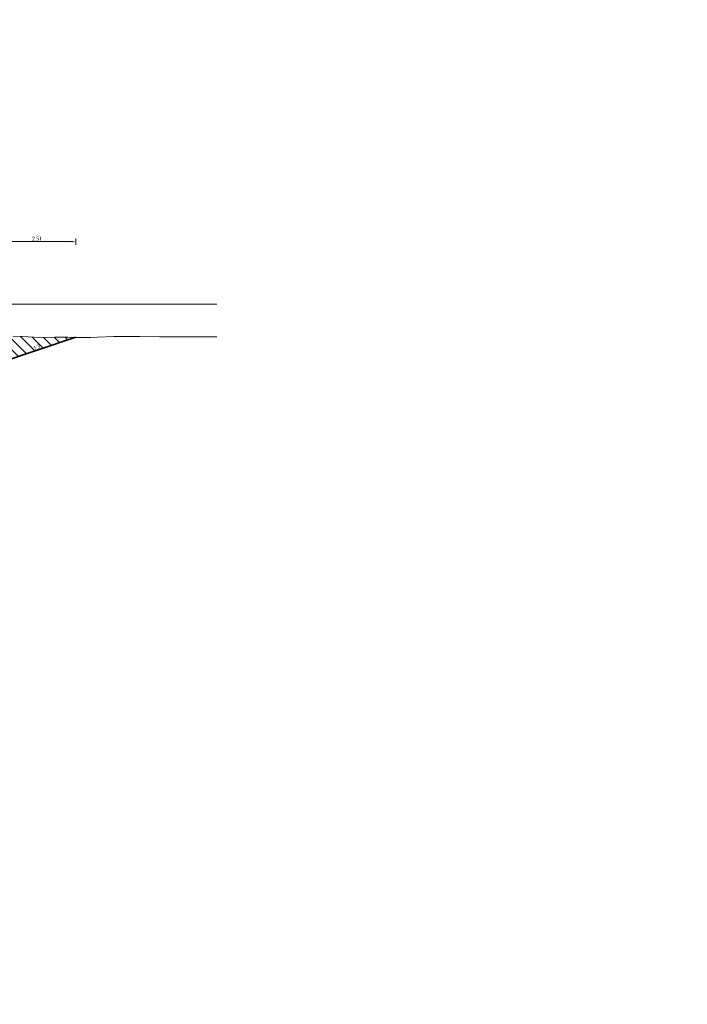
# Model space of a CAD drawing. Header units: metres. Extents: x -1 to 222837, y -2 to 853657.
# Tile 41 of 256: x 111542 to 111564, y 425584 to 425616. Entities that reach past the tile are written whole.
import ezdxf

# ---------------------------------------------------------------- set-up
doc = ezdxf.new("R2010")
doc.units = ezdxf.units.M
doc.header["$XCLIPFRAME"] = 0
doc.linetypes.add('AL-NAP_LIJN', pattern=[15.25, 12, -1.5, 0.25, -1.5])
for name, color, linetype, lineweight in [('A-TXT-T25', 7, 'Continuous', 25), ('B-WE-GW-MAAIVELD-GD', 93, 'Continuous', 18), ('N-WE-AM-NAP-G', 7, 'AL-NAP_LIJN', 18), ('N-WE-GW-BERM-G', 90, 'Continuous', 35), ('N-WE-GW-WATERGANG-WERK-A', 92, 'Continuous', 18)]:
    doc.layers.add(name, color=color, linetype=linetype, lineweight=lineweight)
doc.layers.add('X-REF', color=7, linetype='Continuous')
doc.styles.add('NLCS-ISO-ANNOTATIEF-T25', font='NLCS-ISO.ttf', dxfattribs={"height": 2.5})
doc.dimstyles.new('NLCS-ANNOTATIEF-T25-PIJL', dxfattribs={"dimtxt": 2.5, "dimasz": 2.5, "dimexe": 2, "dimexo": 2, "dimgap": 0.7, "dimtad": 1, "dimzin": 0, "dimdsep": 46, "dimtxsty": 'NLCS-ISO-ANNOTATIEF-T25', "dimcen": 0, "dimdle": 2, "dimclrd": 256, "dimclre": 256, "dimclrt": 256, "dimadec": 5, "dimazin": 0, "dimtfac": 1, "dimtofl": 0, "dimtmove": 1, "dimatfit": 0, "dimfxl": 2, "dimfxlon": 1, "dimtfillclr": 254, "dimtolj": 1, "dimtzin": 0, "dimlwd": 18, "dimlwe": 18, "dimarcsym": 0})
picture_1 = doc.add_image_def('image1.ecw', size_in_pixel=(400001, 250001))
picture_2 = doc.add_image_def('image2.ecw', size_in_pixel=(120000, 80000))

# ---------------------------------------------------------------- blocks, each defined once
blk = doc.blocks.new('*D1862')
at = {"layer": 'A-TXT-T25', "linetype": 'Continuous', "lineweight": 18, "transparency": 16777216}
for p, q in [((111541.328, 425608.279), (111541.328, 425608.479)), ((111541.453, 425608.379), (111543.711, 425608.379)), ((111543.836, 425608.279), (111543.836, 425608.479))]:
    blk.add_line(p, q, dxfattribs=at)
at = {"layer": 'A-TXT-T25', "transparency": 16777216}
for points in [[(111541.453, 425608.4), (111541.453, 425608.359), (111541.328, 425608.379)], [(111543.711, 425608.4), (111543.711, 425608.359), (111543.836, 425608.379)]]:
    blk.add_solid(points, dxfattribs=at)
at = {"layer": 'Defpoints', "color": 0, "transparency": 16777216}
for p in [(111543.836, 425608.379), (111543.836, 425605.306), (111541.328, 425604.565)]:
    blk.add_point(p, dxfattribs=at)
at = {"layer": 'A-TXT-T25', "transparency": 16777216, "insert": (111542.582, 425608.477), "char_height": 0.125, "attachment_point": 5, "style": 'NLCS-ISO-ANNOTATIEF-T25'}
blk.add_mtext('\\A1;2.51', dxfattribs=at)

msp = doc.modelspace()

# ---------------------------------------------------------------- hatches: boundary and pattern name
at = {"layer": 'N-WE-GW-WATERGANG-WERK-A', "transparency": 33554559}
h = msp.add_hatch(dxfattribs=at)
h.set_pattern_fill('AGW-WERK_ONTGRAVEN', color=256, style=0, pattern_type=2)
h.set_pattern_definition([(135, (111524.90942, 425605.15107), (-0.1767767, -0.1767767), [])])
h.paths.add_polyline_path([(111541.2977, 425604.073), (111540.1552, 425603.4718), (111538.5577, 425603.4718), (111537.3552, 425604.073), (111536.6651, 425604.266), (111537.4229, 425604.4345), (111537.694, 425604.5235), (111537.7308, 425604.5355), (111538.1789, 425604.6518), (111538.4116, 425604.7134), (111538.4307, 425604.7184), (111539.0924, 425604.9133), (111539.1284, 425604.9299), (111539.1675, 425604.942), (111539.7731, 425605.0759), (111539.8361, 425605.0866), (111539.9042, 425605.1034), (111540.4539, 425605.2155), (111540.641, 425605.2547), (111541.1347, 425605.3335), (111541.3778, 425605.3498), (111541.8154, 425605.3388), (111542.1145, 425605.326), (111542.4962, 425605.3039), (111542.8513, 425605.2954), (111543.177, 425605.3061), (111543.8176, 425605.2996), (111541.2977, 425604.473)])

# ---------------------------------------------------------------- linework, layer by layer
at = {"layer": 'B-WE-GW-MAAIVELD-GD', "color": 93, "linetype": 'Continuous', "lineweight": 18}
msp.add_lwpolyline([(111548.3769, 425605.3152), (111548.0086, 425605.3183), (111547.9423, 425605.3187), (111547.2718, 425605.3206), (111547.2616, 425605.3206), (111547.1366, 425605.3195), (111546.5808, 425605.3142), (111546.5351, 425605.3137), (111545.9, 425605.33), (111545.7983, 425605.3293), (111545.2193, 425605.3286), (111545.0616, 425605.3298), (111544.5385, 425605.3033), (111544.3248, 425605.2962), (111543.8577, 425605.2991), (111543.588, 425605.3028), (111543.177, 425605.3061), (111542.8513, 425605.2954), (111542.4962, 425605.3039), (111542.1145, 425605.326), (111541.8154, 425605.3388)], dxfattribs=at)
at = {"layer": 'N-WE-AM-NAP-G'}
msp.add_line((111548.3769, 425606.3718), (111503.0677, 425606.3718), dxfattribs=at)
at = {"layer": 'N-WE-GW-BERM-G', "flags": 128}
msp.add_lwpolyline([(111541.3377, 425604.473), (111543.8357, 425605.3057)], dxfattribs=at)

# ---------------------------------------------------------------- texts
at = {"layer": 'A-TXT-T25', "insert": (111542.6643, 425605.0821), "char_height": 0.125, "width": 2.236067, "attachment_point": 3, "rotation": 22.08844, "style": 'NLCS-ISO-ANNOTATIEF-T25'}
msp.add_mtext('1:3', dxfattribs=at)

# ---------------------------------------------------------------- dimensions: what is measured, and where the dimension line sits
at = {"layer": 'A-TXT-T25'}
dim = msp.add_linear_dim(base=(111543.8357, 425608.3795), p1=(111541.3277, 425604.565), p2=(111543.8357, 425605.3057), dimstyle='NLCS-ANNOTATIEF-T25-PIJL', dxfattribs=at)
dim.commit()
dim.dimension.update_dxf_attribs({"geometry": '*D1862', "text_midpoint": (111542.5817, 425608.477)})

# ---------------------------------------------------------------- pictures from other files: only their frames are drawn
at = {"layer": 'X-REF'}
image = msp.add_image(picture_1, insert=(100000.0001, 424999.9001), size_in_units=(40000, 25000.0375), dxfattribs=at)
image.set_boundary_path([(93497.8255, 208977.5368), (156894.5073, 250000.5)])
image = msp.add_image(picture_2, insert=(109499.5231, 424999.9595), size_in_units=(6001.8618, 4001.2412), dxfattribs=at)
image.dxf.flags = 7

doc.saveas('drawing.dxf')
